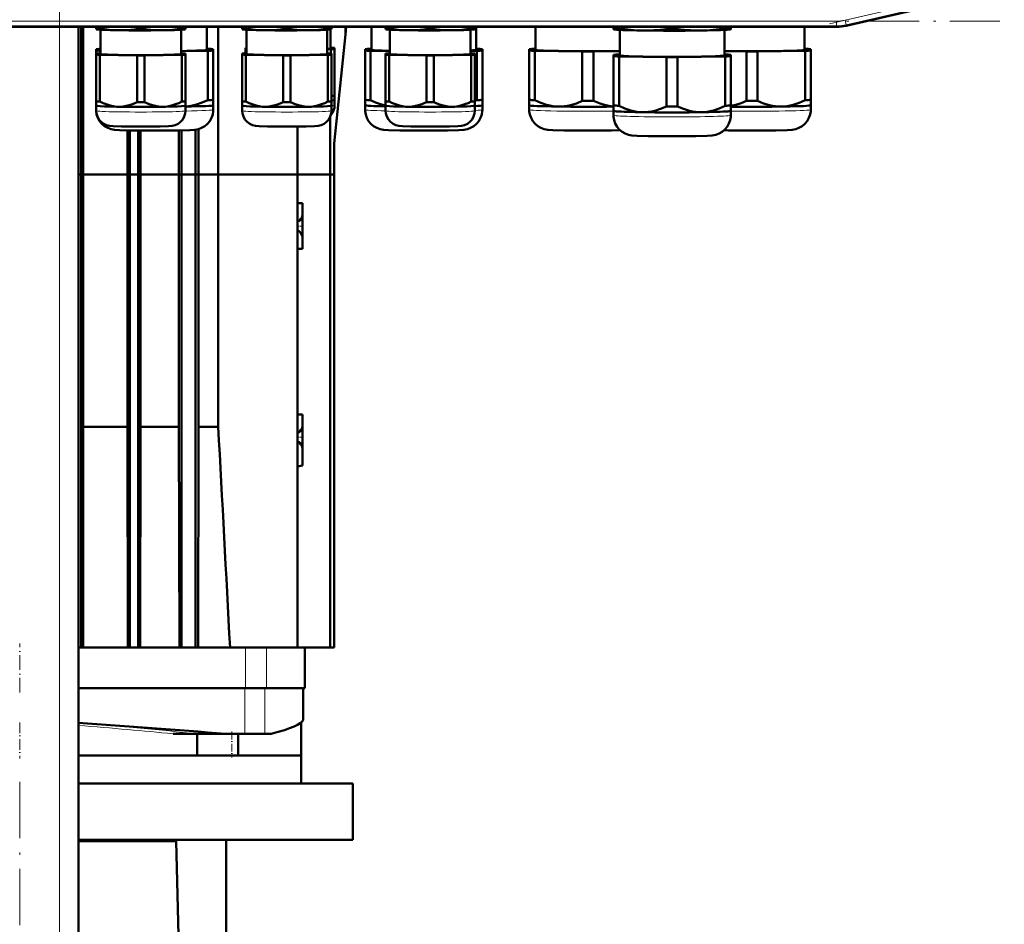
# Model space of a CAD drawing. Extents: x -1351 to 1763, y -1300 to 612.
# Tile 14 of 84: x -1068 to -858, y 116 to 309. Entities that reach past the tile are written whole.
import ezdxf

# ---------------------------------------------------------------- set-up
doc = ezdxf.new("R2010")
doc.units = 0
doc.linetypes.add('DASHDOT', pattern=[18.5, 12, -3, 0.5, -3])

msp = doc.modelspace()

# ---------------------------------------------------------------- linework, layer by layer
at = {"color": 7, "linetype": 'DASHDOT', "lineweight": 18}
for p, q in [((-1059.13, -326), (-1059.13, 364.9)), ((-895.01, 307.95), (-857.74, 316.55)), ((-1276.37, 308.51), (-858.69, 308.51)), ((-1067.63, 146.42), (-1067.63, -1.66))]:
    msp.add_line(p, q, dxfattribs=at)
at = {"color": 7, "lineweight": 18}
for p, q in [((-891.69, 308.72), (-861.06, 315.79)), ((-891.46, 307.74), (-860.84, 314.81)), ((-891.46, 307.74), (-891.69, 308.72)), ((-1241.56, 308.51), (-893.5, 308.51)), ((-1241.56, 307.51), (-893.5, 307.51)), ((-1059.13, -268.42), (-1059.13, 307.33)), ((-893.5, 307.51), (-893.5, 308.51)), ((-893.5, 307.51), (-893.5, 307.33)), ((-891.46, 307.74), (-891.42, 307.56)), ((-1019.5, 166.38), (-1019.5, 175.08)), ((-1015.02, 166.38), (-1015.02, 175.08)), ((-1019.64, 166.38), (-1019.64, 156.68)), ((-1015.36, 166.38), (-1015.36, 156.68)), ((-1034.97, 156.68), (-1034.95, 156.68)), ((-1017.32, 156.68), (-1017.3, 156.68))]:
    msp.add_line(p, q, dxfattribs=at)
at = {"color": 7, "lineweight": 50}
for p, q in [((-891.42, 307.56), (-865.85, 313.47)), ((-893.5, 307.33), (-1241.56, 307.33)), ((-1055.13, -268.42), (-1055.13, 307.33)), ((-1054.56, 275.88), (-1054.56, 307.33)), ((-1054.07, 275.88), (-1054.07, 307.33)), ((-1051.3, 306.98), (-1051.3, 307.33)), ((-1051.3, 306.98), (-1051.3, 306.8)), ((-1051.26, 306.79), (-1051.3, 306.8)), ((-1050.53, 306.94), (-1050.53, 307.33)), ((-1050.4, 301.52), (-1050.4, 306.71)), ((-1042.58, 306.82), (-1042.58, 307.33)), ((-1041.03, 306.82), (-1041.03, 307.33)), ((-1033.2, 306.71), (-1033.2, 301.52)), ((-1033.08, 306.94), (-1033.08, 307.33)), ((-1032.35, 306.79), (-1032.3, 306.8)), ((-1032.3, 306.98), (-1032.3, 307.33)), ((-1032.3, 306.8), (-1032.3, 306.98)), ((-1027.71, 302.42), (-1027.71, 307.33)), ((-1025.32, 275.88), (-1025.32, 307.33)), ((-1020.18, 306.98), (-1020.18, 307.33)), ((-1020.18, 306.98), (-1020.18, 306.8)), ((-1020.14, 306.79), (-1020.18, 306.8)), ((-1019.41, 306.94), (-1019.41, 307.33)), ((-1019.28, 301.52), (-1019.28, 306.71)), ((-1011.46, 306.82), (-1011.46, 307.33)), ((-1009.91, 306.82), (-1009.91, 307.33)), ((-1002.08, 306.71), (-1002.08, 301.52)), ((-1001.96, 306.94), (-1001.96, 307.33)), ((-1001.41, 306.76), (-1001.41, 302.72)), ((-1001.23, 306.79), (-1001.18, 306.8)), ((-1001.18, 306.98), (-1001.18, 307.33)), ((-1001.18, 306.8), (-1001.18, 306.98)), ((-998.2, 305.7), (-998.02, 307.33)), ((-998.19, 305.8), (-998.19, 307.33)), ((-992.66, 307.33), (-992.66, 302.42)), ((-989.63, 306.98), (-989.63, 307.33)), ((-989.63, 306.98), (-989.63, 306.8)), ((-989.58, 306.79), (-989.63, 306.8)), ((-988.85, 306.94), (-988.85, 307.33)), ((-988.73, 301.52), (-988.73, 306.71)), ((-980.9, 306.82), (-980.9, 307.33)), ((-979.35, 306.82), (-979.35, 307.33)), ((-971.53, 306.71), (-971.53, 301.52)), ((-971.4, 306.94), (-971.4, 307.33)), ((-970.67, 306.79), (-970.63, 306.8)), ((-970.63, 306.98), (-970.63, 307.33)), ((-970.63, 306.8), (-970.63, 306.98)), ((-970.36, 302.42), (-970.36, 307.33)), ((-957.66, 307.33), (-957.66, 302.42)), ((-941.06, 307.01), (-941.06, 307.33)), ((-941.06, 307.01), (-941.06, 306.8)), ((-941, 306.78), (-941.06, 306.8)), ((-939.88, 306.96), (-939.88, 307.33)), ((-939.71, 306.67), (-939.71, 301.22)), ((-929.75, 306.8), (-929.75, 307.33)), ((-927.38, 306.8), (-927.38, 307.33)), ((-917.41, 301.22), (-917.41, 306.67)), ((-917.25, 306.96), (-917.25, 307.33)), ((-916.12, 306.78), (-916.06, 306.8)), ((-916.06, 307.01), (-916.06, 307.33)), ((-916.06, 306.8), (-916.06, 307.01)), ((-900.36, 302.42), (-900.36, 307.33)), ((-1000.63, 282.43), (-998.2, 305.7)), ((-1051.36, 302.57), (-1051.36, 302.26)), ((-1051.36, 302.26), (-1051.36, 291.76)), ((-1027.55, 302.62), (-1027.71, 302.63)), ((-1026.36, 302.26), (-1026.36, 302.57)), ((-1026.36, 302.26), (-1026.36, 291.76)), ((-1019.51, 302.84), (-1019.51, 302.6)), ((-1019.51, 302.6), (-1019.51, 301.67)), ((-1002.08, 302.55), (-1001.29, 302.56)), ((-1001.29, 302.87), (-1001.41, 302.87)), ((-1001.29, 302.56), (-1001.29, 301.64)), ((-1000.51, 302.6), (-1000.51, 302.84)), ((-1000.51, 302.6), (-1000.51, 292.64)), ((-994.01, 302.57), (-994.01, 302.26)), ((-994.01, 302.26), (-994.01, 291.76)), ((-992.66, 302.63), (-992.83, 302.62)), ((-970.2, 302.62), (-970.36, 302.63)), ((-969.01, 302.26), (-969.01, 302.57)), ((-969.01, 302.26), (-969.01, 291.76)), ((-959.01, 302.57), (-959.01, 302.26)), ((-959.01, 302.26), (-959.01, 291.76)), ((-957.66, 302.63), (-957.83, 302.62)), ((-900.2, 302.62), (-900.36, 302.63)), ((-899.01, 302.26), (-899.01, 302.57)), ((-899.01, 302.26), (-899.01, 291.76)), ((-1051.3, 301.64), (-1051.3, 301.4)), ((-1051.3, 301.4), (-1051.3, 291.44)), ((-1050.4, 301.67), (-1050.53, 301.67)), ((-1050.53, 301.36), (-1042.58, 301.24)), ((-1050.53, 301.36), (-1050.53, 291.4)), ((-1042.58, 301.24), (-1042.58, 291.28)), ((-1041.03, 301.24), (-1033.08, 301.36)), ((-1041.03, 301.24), (-1041.03, 291.28)), ((-1033.2, 302.12), (-1027.55, 302.21)), ((-1033.08, 301.67), (-1033.2, 301.67)), ((-1033.08, 301.36), (-1033.08, 291.4)), ((-1032.3, 301.4), (-1032.3, 301.64)), ((-1032.3, 301.4), (-1032.3, 291.44)), ((-1027.55, 302.21), (-1027.55, 291.71)), ((-1020.18, 301.64), (-1020.18, 301.4)), ((-1020.18, 301.4), (-1020.18, 291.44)), ((-1019.28, 301.67), (-1019.41, 301.67)), ((-1019.41, 301.36), (-1011.46, 301.24)), ((-1019.41, 301.36), (-1019.41, 291.4)), ((-1011.46, 301.24), (-1011.46, 291.28)), ((-1009.91, 301.24), (-1001.96, 301.36)), ((-1009.91, 301.24), (-1009.91, 291.28)), ((-1001.96, 301.67), (-1002.08, 301.67)), ((-1001.96, 301.36), (-1001.96, 291.4)), ((-1001.18, 301.4), (-1001.18, 301.64)), ((-1001.18, 301.4), (-1001.18, 291.44)), ((-992.83, 302.21), (-988.73, 302.15)), ((-992.83, 302.21), (-992.83, 291.71)), ((-989.63, 301.64), (-989.63, 301.4)), ((-989.63, 301.4), (-989.63, 291.44)), ((-988.73, 301.67), (-988.85, 301.67)), ((-988.85, 301.36), (-980.9, 301.24)), ((-988.85, 301.36), (-988.85, 291.4)), ((-980.9, 301.24), (-980.9, 291.28)), ((-979.35, 301.24), (-971.4, 301.36)), ((-979.35, 301.24), (-979.35, 291.28)), ((-971.53, 302.19), (-970.2, 302.21)), ((-971.4, 301.67), (-971.53, 301.67)), ((-971.4, 301.36), (-971.4, 291.4)), ((-970.63, 301.4), (-970.63, 301.64)), ((-970.63, 301.4), (-970.63, 291.44)), ((-970.2, 302.21), (-970.2, 291.71)), ((-957.83, 302.21), (-947.7, 302.06)), ((-957.83, 302.21), (-957.83, 291.71)), ((-947.7, 302.06), (-947.7, 291.55)), ((-945.33, 302.06), (-939.71, 302.14)), ((-945.33, 302.06), (-945.33, 291.55)), ((-941.06, 301.37), (-941.06, 301.06)), ((-941.06, 301.06), (-941.06, 290.56)), ((-939.71, 301.43), (-939.88, 301.42)), ((-939.88, 301.01), (-929.75, 300.86)), ((-939.88, 301.01), (-939.88, 290.51)), ((-929.75, 300.86), (-929.75, 290.35)), ((-927.38, 300.86), (-917.25, 301.01)), ((-927.38, 300.86), (-927.38, 290.35)), ((-917.41, 302.13), (-912.7, 302.06)), ((-917.25, 301.42), (-917.41, 301.43)), ((-917.25, 301.01), (-917.25, 290.51)), ((-916.06, 301.06), (-916.06, 301.37)), ((-916.06, 301.06), (-916.06, 290.56)), ((-912.7, 302.06), (-912.7, 291.55)), ((-910.33, 302.06), (-900.2, 302.21)), ((-910.33, 302.06), (-910.33, 291.55)), ((-900.2, 302.21), (-900.2, 291.71)), ((-1051.36, 291.76), (-1051.36, 290.61)), ((-1026.36, 290.61), (-1026.36, 291.76)), ((-1000.51, 291.71), (-1000.51, 292.64)), ((-994.01, 291.76), (-994.01, 290.61)), ((-969.01, 290.61), (-969.01, 291.76)), ((-959.01, 291.76), (-959.01, 290.61)), ((-899.01, 290.61), (-899.01, 291.76)), ((-1051.36, 290.61), (-1051.36, 289.66)), ((-1051.35, 290.6), (-1051.36, 290.61)), ((-1051.3, 291.44), (-1051.3, 290.51)), ((-1051.3, 289.42), (-1051.3, 290.51)), ((-1051.3, 290.5), (-1051.3, 290.51)), ((-1032.31, 290.5), (-1032.3, 290.51)), ((-1032.3, 290.51), (-1032.3, 291.44)), ((-1032.3, 290.51), (-1032.3, 289.42)), ((-1026.36, 289.66), (-1026.36, 290.61)), ((-1026.36, 290.6), (-1026.36, 290.61)), ((-1020.18, 291.44), (-1020.18, 290.51)), ((-1020.18, 289.42), (-1020.18, 290.51)), ((-1020.18, 290.5), (-1020.18, 290.51)), ((-1001.19, 290.5), (-1001.18, 290.51)), ((-1001.18, 290.51), (-1001.18, 291.44)), ((-1001.18, 290.51), (-1001.18, 289.42)), ((-1000.52, 291.7), (-1000.51, 291.71)), ((-1000.51, 291.71), (-1000.51, 290.62)), ((-994.01, 290.61), (-994.01, 289.66)), ((-994.01, 290.6), (-994.01, 290.61)), ((-989.63, 291.44), (-989.63, 290.51)), ((-989.63, 289.42), (-989.63, 290.51)), ((-989.62, 290.5), (-989.63, 290.51)), ((-970.63, 290.51), (-970.63, 291.44)), ((-970.63, 290.51), (-970.63, 289.42)), ((-970.63, 290.5), (-970.63, 290.51)), ((-969.02, 290.6), (-969.01, 290.61)), ((-969.01, 289.66), (-969.01, 290.61)), ((-959.01, 290.61), (-959.01, 289.66)), ((-959.01, 290.6), (-959.01, 290.61)), ((-941.06, 290.56), (-941.06, 289.41)), ((-916.06, 289.41), (-916.06, 290.56)), ((-899.02, 290.6), (-899.01, 290.61)), ((-899.01, 289.66), (-899.01, 290.61)), ((-1001.47, 275.88), (-1001.47, 288.1)), ((-941.06, 289.41), (-941.06, 288.46)), ((-941.06, 289.4), (-941.06, 289.41)), ((-916.07, 289.4), (-916.06, 289.41)), ((-916.06, 288.46), (-916.06, 289.41)), ((-1029.53, 275.88), (-1029.53, 285.55)), ((-1008.38, 286.07), (-1008.38, 275.88)), ((-1044.68, 275.88), (-1044.68, 285.27)), ((-1044.19, 275.88), (-1044.19, 285.26)), ((-1042.39, 275.88), (-1042.39, 285.23)), ((-1041.86, 275.88), (-1041.86, 285.22)), ((-1033.68, 275.88), (-1033.68, 285.25)), ((-1033.13, 285.26), (-1033.13, 275.88)), ((-1030.13, 285.43), (-1030.13, 275.88)), ((-1000.63, 282.32), (-1000.63, 275.88)), ((-1055.13, 275.88), (-1054.56, 275.88)), ((-1055.13, 275.88), (-1054.56, 275.88)), ((-1054.56, 275.88), (-1054.07, 275.88)), ((-1054.56, 175.08), (-1054.56, 275.88)), ((-1054.56, 275.88), (-1054.07, 275.88)), ((-1044.68, 275.88), (-1054.07, 275.88)), ((-1054.07, 222.12), (-1054.07, 275.88)), ((-1044.68, 275.88), (-1054.07, 275.88)), ((-1044.68, 275.88), (-1044.19, 275.88)), ((-1044.68, 222.12), (-1044.68, 275.88)), ((-1044.68, 275.88), (-1044.19, 275.88)), ((-1044.19, 275.88), (-1042.39, 275.88)), ((-1044.19, 175.08), (-1044.19, 275.88)), ((-1044.19, 275.88), (-1042.39, 275.88)), ((-1042.39, 275.88), (-1041.86, 275.88)), ((-1042.39, 175.08), (-1042.39, 275.88)), ((-1042.39, 275.88), (-1041.86, 275.88)), ((-1033.68, 275.88), (-1041.86, 275.88)), ((-1041.86, 222.12), (-1041.86, 275.88)), ((-1033.68, 275.88), (-1041.86, 275.88)), ((-1033.68, 275.88), (-1033.13, 275.88)), ((-1033.68, 222.12), (-1033.68, 275.88)), ((-1033.68, 275.88), (-1033.13, 275.88)), ((-1030.13, 275.88), (-1033.13, 275.88)), ((-1033.13, 275.88), (-1033.13, 175.08)), ((-1030.13, 275.88), (-1033.13, 275.88)), ((-1030.13, 275.88), (-1029.53, 275.88)), ((-1030.13, 275.88), (-1030.13, 175.08)), ((-1030.13, 275.88), (-1029.53, 275.88)), ((-1025.32, 275.88), (-1029.53, 275.88)), ((-1029.53, 222.12), (-1029.53, 275.88)), ((-1025.32, 275.88), (-1029.53, 275.88)), ((-1025.32, 275.88), (-1008.38, 275.88)), ((-1025.32, 222.12), (-1025.32, 275.88)), ((-1025.32, 275.88), (-1008.38, 275.88)), ((-1008.38, 275.88), (-1001.47, 275.88)), ((-1008.38, 275.88), (-1008.38, 175.08)), ((-1008.38, 275.88), (-1001.47, 275.88)), ((-1001.47, 275.88), (-1000.63, 275.88)), ((-1001.47, 175.08), (-1001.47, 275.88)), ((-1001.47, 275.88), (-1000.63, 275.88)), ((-1000.63, 275.88), (-1000.63, 175.08)), ((-1007.38, 269.73), (-1008.38, 269.75)), ((-1007.38, 269.73), (-1007.38, 267.18)), ((-1007.38, 267.18), (-1007.38, 264.88)), ((-1007.38, 264.88), (-1007.38, 262.33)), ((-1007.38, 262.58), (-1007.38, 260.03)), ((-1007.38, 260.03), (-1008.38, 260)), ((-1008.38, 224.75), (-1007.38, 224.73)), ((-1007.38, 224.73), (-1007.38, 222.18)), ((-1054.14, 175.08), (-1054.07, 222.12)), ((-1054.07, 222.12), (-1044.68, 222.12)), ((-1044.61, 175.08), (-1044.68, 222.12)), ((-1041.93, 175.08), (-1041.86, 222.12)), ((-1041.86, 222.12), (-1033.68, 222.12)), ((-1033.6, 175.08), (-1033.68, 222.12)), ((-1029.61, 175.08), (-1029.53, 222.12)), ((-1029.53, 222.12), (-1025.32, 222.12)), ((-1007.38, 222.18), (-1007.38, 219.88)), ((-1007.38, 219.88), (-1007.38, 217.33)), ((-1007.38, 217.58), (-1007.38, 213.88)), ((-1008.38, 213.61), (-1007.38, 213.88)), ((-1055.13, 175.08), (-1054.56, 175.08)), ((-1054.56, 175.08), (-1054.24, 175.08)), ((-1044.44, 175.08), (-1054.24, 175.08)), ((-1044.19, 175.08), (-1044.44, 175.08)), ((-1042.39, 175.08), (-1044.19, 175.08)), ((-1042.39, 175.08), (-1042.13, 175.08)), ((-1033.3, 175.08), (-1042.13, 175.08)), ((-1033.13, 175.08), (-1033.3, 175.08)), ((-1033.13, 175.08), (-1030.13, 175.08)), ((-1030.13, 175.08), (-1030, 175.08)), ((-1019.5, 175.08), (-1030, 175.08)), ((-1015.02, 175.08), (-1019.5, 175.08)), ((-1011.8, 175.08), (-1015.02, 175.08)), ((-1011.8, 175.08), (-1008.38, 175.08)), ((-1009.07, 175.08), (-1011.16, 175.08)), ((-1007.44, 175.08), (-1008.38, 175.08)), ((-1001.47, 175.08), (-1008.38, 175.08)), ((-1006.82, 166.38), (-1006.82, 175.08)), ((-1000.63, 175.08), (-1001.47, 175.08)), ((-1019.5, 166.38), (-1055.13, 166.38)), ((-1039.34, 166.38), (-1055.13, 166.38)), ((-1015.02, 166.38), (-1019.5, 166.38)), ((-1006.82, 166.38), (-1015.02, 166.38)), ((-1007.18, 166.38), (-1007.18, 159.72)), ((-1007.2, 159.67), (-1007.22, 159.62)), ((-1007.22, 159.62), (-1007.2, 159.67)), ((-1007.63, 159.08), (-1007.63, 152.08)), ((-1031.81, 156.68), (-1034.95, 156.68)), ((-1030.54, 156.68), (-1031.81, 156.68)), ((-1030.16, 156.68), (-1030.54, 156.68)), ((-1029.98, 156.68), (-1030.16, 156.68)), ((-1023.7, 156.68), (-1029.98, 156.68)), ((-1029.77, 156.68), (-1029.77, 152.08)), ((-1023.7, 156.68), (-1019.64, 156.68)), ((-1021.09, 156.68), (-1021.09, 152.08)), ((-1019.64, 156.68), (-1015.36, 156.68)), ((-1015.36, 156.68), (-1014, 156.68)), ((-1055.13, 152.08), (-1007.64, 152.08)), ((-1029.77, 152.08), (-1055.13, 152.08)), ((-1022.38, 152.08), (-1029.87, 152.08)), ((-1007.63, 152.08), (-1021.09, 152.08)), ((-1007.64, 146.08), (-1007.64, 152.08)), ((-1055.13, 146.08), (-996.64, 146.08)), ((-996.64, 134.08), (-996.64, 146.08)), ((-1055.13, 134.08), (-1034.3, 134.08)), ((-1055.13, 133.78), (-1034.3, 133.78)), ((-1034.3, 134.08), (-996.64, 134.08)), ((-1034.3, 133.78), (-1034.3, 134.08)), ((-1031.84, 33.68), (-1034.3, 133.78)), ((-1023.63, 81.83), (-1023.63, 134.08))]:
    msp.add_line(p, q, dxfattribs=at)
at = {"color": 7, "linetype": 'DASHDOT', "lineweight": 18, "ltscale": 0.118219}
msp.add_line((-1008.38, 270.15), (-1008.38, 265.42), dxfattribs=at)
at = {"color": 7, "linetype": 'DASHDOT', "lineweight": 18, "ltscale": 0.030028}
for p, q in [((-1008.48, 264.88), (-1007.28, 264.88)), ((-1008.48, 219.88), (-1007.28, 219.88))]:
    msp.add_line(p, q, dxfattribs=at)
at = {"color": 7, "linetype": 'DASHDOT', "lineweight": 18, "ltscale": 0.118217}
msp.add_line((-1008.38, 264.34), (-1008.38, 259.61), dxfattribs=at)
at = {"color": 7, "linetype": 'DASHDOT', "lineweight": 18, "ltscale": 0.118218}
msp.add_line((-1008.38, 225.15), (-1008.38, 220.42), dxfattribs=at)
at = {"color": 7, "linetype": 'DASHDOT', "lineweight": 18, "ltscale": 0.159986}
msp.add_line((-1008.38, 219.47), (-1008.38, 213.08), dxfattribs=at)
at = {"color": 7, "linetype": 'DASHDOT', "lineweight": 18, "ltscale": 0.261}
msp.add_line((-1067.63, 165.51), (-1067.63, 175.95), dxfattribs=at)
at = {"color": 7, "linetype": 'DASHDOT', "lineweight": 18, "ltscale": 0.19137}
msp.add_line((-1067.63, 159.09), (-1067.63, 151.44), dxfattribs=at)
at = {"color": 7, "linetype": 'DASHDOT', "lineweight": 18, "ltscale": 0.138015}
msp.add_line((-1022.38, 157.14), (-1022.38, 151.62), dxfattribs=at)
at = {"color": 7, "lineweight": 50}
for points in [[(-1046.55, 306.6), (-1048.53, 306.7), (-1050.53, 306.94)], [(-1042.58, 306.82), (-1044.58, 306.64), (-1046.55, 306.6)], [(-1037.05, 306.6), (-1039.03, 306.64), (-1041.03, 306.82)], [(-1033.08, 306.94), (-1035.08, 306.7), (-1037.05, 306.6)], [(-1015.43, 306.6), (-1017.41, 306.7), (-1019.41, 306.94)], [(-1011.46, 306.82), (-1013.46, 306.64), (-1015.43, 306.6)], [(-1005.93, 306.6), (-1007.91, 306.64), (-1009.91, 306.82)], [(-1001.96, 306.94), (-1003.96, 306.7), (-1005.93, 306.6)], [(-984.88, 306.6), (-986.85, 306.7), (-988.85, 306.94)], [(-980.9, 306.82), (-982.91, 306.64), (-984.88, 306.6)], [(-975.38, 306.6), (-977.35, 306.64), (-979.35, 306.82)], [(-971.4, 306.94), (-973.41, 306.7), (-975.38, 306.6)], [(-934.81, 306.53), (-936.07, 306.57), (-937.33, 306.66), (-938.59, 306.79), (-939.88, 306.96)], [(-929.75, 306.8), (-931.11, 306.67), (-932.45, 306.58), (-933.63, 306.53), (-934.81, 306.53)], [(-922.31, 306.53), (-923.49, 306.53), (-924.67, 306.58), (-926.01, 306.67), (-927.38, 306.8)], [(-917.25, 306.96), (-918.53, 306.79), (-919.8, 306.66), (-921.05, 306.57), (-922.31, 306.53)], [(-1038.86, 285.21), (-1043.93, 285.25), (-1046.33, 285.32), (-1047.41, 285.4), (-1048.17, 285.54), (-1048.86, 285.79), (-1049.53, 286.17), (-1050.11, 286.66), (-1050.6, 287.24), (-1050.97, 287.9), (-1051.23, 288.61), (-1051.35, 289.36), (-1051.36, 289.66)], [(-1046.55, 290.29), (-1047.45, 290.36), (-1048.33, 290.54), (-1049.21, 290.82), (-1049.87, 291.09), (-1050.53, 291.4)], [(-1042.58, 291.28), (-1043.57, 290.85), (-1044.56, 290.54), (-1045.55, 290.35), (-1046.55, 290.29)], [(-1037.05, 290.29), (-1038.06, 290.35), (-1039.05, 290.54), (-1040.04, 290.85), (-1041.03, 291.28)], [(-1038.86, 285.21), (-1033.78, 285.25), (-1031.39, 285.32), (-1030.31, 285.4), (-1029.55, 285.54), (-1028.85, 285.79), (-1028.19, 286.17), (-1027.6, 286.66), (-1027.12, 287.24), (-1026.74, 287.9), (-1026.49, 288.61), (-1026.37, 289.36), (-1026.36, 289.66)], [(-1033.08, 291.4), (-1033.74, 291.09), (-1034.4, 290.82), (-1035.28, 290.54), (-1036.16, 290.36), (-1037.05, 290.29)], [(-1027.55, 291.71), (-1028.73, 291.17), (-1029.91, 290.75), (-1031.1, 290.47), (-1032.3, 290.34)], [(-1015.43, 290.29), (-1016.33, 290.36), (-1017.21, 290.54), (-1018.09, 290.82), (-1018.75, 291.09), (-1019.41, 291.4)], [(-1011.46, 291.28), (-1012.45, 290.85), (-1013.44, 290.54), (-1014.43, 290.35), (-1015.43, 290.29)], [(-1005.93, 290.29), (-1006.94, 290.35), (-1007.93, 290.54), (-1008.92, 290.85), (-1009.91, 291.28)], [(-1001.96, 291.4), (-1002.62, 291.09), (-1003.28, 290.82), (-1004.16, 290.54), (-1005.04, 290.36), (-1005.93, 290.29)], [(-981.51, 285.21), (-986.59, 285.25), (-988.99, 285.32), (-990.06, 285.4), (-990.82, 285.54), (-991.52, 285.79), (-992.18, 286.17), (-992.77, 286.66), (-993.25, 287.24), (-993.63, 287.9), (-993.88, 288.61), (-994, 289.36), (-994.01, 289.66)], [(-989.63, 290.54), (-990.7, 290.82), (-991.76, 291.21), (-992.83, 291.71)], [(-984.88, 290.29), (-985.77, 290.36), (-986.65, 290.54), (-987.53, 290.82), (-988.19, 291.09), (-988.85, 291.4)], [(-980.9, 291.28), (-981.89, 290.85), (-982.88, 290.54), (-983.87, 290.35), (-984.88, 290.29)], [(-981.51, 285.21), (-976.44, 285.25), (-974.04, 285.32), (-972.97, 285.4), (-972.2, 285.54), (-971.51, 285.79), (-970.84, 286.17), (-970.26, 286.66), (-969.77, 287.24), (-969.4, 287.9), (-969.15, 288.61), (-969.02, 289.36), (-969.01, 289.66)], [(-975.38, 290.29), (-976.38, 290.35), (-977.37, 290.54), (-978.36, 290.85), (-979.35, 291.28)], [(-971.4, 291.4), (-972.06, 291.09), (-972.72, 290.82), (-973.6, 290.54), (-974.48, 290.36), (-975.38, 290.29)], [(-946.51, 285.21), (-951.59, 285.25), (-953.99, 285.32), (-955.06, 285.4), (-955.82, 285.54), (-956.52, 285.79), (-957.18, 286.17), (-957.77, 286.66), (-958.25, 287.24), (-958.63, 287.9), (-958.88, 288.61), (-959, 289.36), (-959.01, 289.66)], [(-952.76, 290.33), (-953.39, 290.36), (-954.01, 290.43), (-954.66, 290.55), (-955.31, 290.71), (-956.57, 291.14), (-957.83, 291.71)], [(-947.7, 291.55), (-948.96, 291.02), (-950.22, 290.63), (-950.87, 290.49), (-951.52, 290.39), (-952.14, 290.34), (-952.76, 290.33)], [(-941.06, 290.35), (-942.02, 290.47), (-942.97, 290.67), (-943.91, 290.96), (-944.62, 291.24), (-945.33, 291.55)], [(-934.81, 289.13), (-935.43, 289.16), (-936.05, 289.23), (-936.71, 289.35), (-937.36, 289.51), (-938.62, 289.94), (-939.88, 290.51)], [(-929.75, 290.35), (-931.01, 289.82), (-932.27, 289.43), (-932.91, 289.29), (-933.57, 289.19), (-934.19, 289.14), (-934.81, 289.13)], [(-922.31, 289.13), (-922.94, 289.14), (-923.56, 289.19), (-924.21, 289.29), (-924.86, 289.43), (-926.12, 289.82), (-927.38, 290.35)], [(-917.25, 290.51), (-918.51, 289.94), (-919.77, 289.51), (-920.42, 289.35), (-921.07, 289.23), (-921.69, 289.16), (-922.31, 289.13)], [(-912.7, 291.55), (-913.82, 291.07), (-914.94, 290.71), (-916.06, 290.46)], [(-911.51, 285.21), (-906.44, 285.25), (-904.04, 285.32), (-902.97, 285.4), (-902.2, 285.54), (-901.51, 285.79), (-900.84, 286.17), (-900.26, 286.66), (-899.77, 287.24), (-899.4, 287.9), (-899.15, 288.61), (-899.02, 289.36), (-899.01, 289.66)], [(-905.26, 290.33), (-905.89, 290.34), (-906.51, 290.39), (-907.16, 290.49), (-907.81, 290.63), (-909.07, 291.02), (-910.33, 291.55)], [(-900.2, 291.71), (-901.46, 291.14), (-902.72, 290.71), (-903.37, 290.55), (-904.02, 290.43), (-904.64, 290.36), (-905.26, 290.33)], [(-1041.8, 286.06), (-1045.93, 286.09), (-1047.72, 286.16), (-1048.5, 286.23), (-1049.1, 286.37), (-1049.73, 286.66), (-1050.28, 287.07), (-1050.73, 287.59), (-1051.06, 288.19), (-1051.25, 288.85), (-1051.3, 289.42)], [(-1041.8, 286.06), (-1037.68, 286.09), (-1035.89, 286.16), (-1035.11, 286.23), (-1034.5, 286.37), (-1033.88, 286.66), (-1033.33, 287.07), (-1032.88, 287.59), (-1032.55, 288.19), (-1032.36, 288.85), (-1032.3, 289.42)], [(-1010.68, 286.06), (-1014.81, 286.1), (-1016.6, 286.16), (-1017.38, 286.23), (-1017.98, 286.37), (-1018.61, 286.66), (-1019.16, 287.07), (-1019.61, 287.59), (-1019.94, 288.19), (-1020.13, 288.85), (-1020.18, 289.42)], [(-1010.68, 286.06), (-1006.55, 286.1), (-1004.76, 286.16), (-1003.99, 286.23), (-1003.38, 286.37), (-1002.76, 286.66), (-1002.21, 287.07), (-1001.76, 287.59), (-1001.43, 288.19), (-1001.23, 288.85), (-1001.18, 289.42)], [(-980.13, 286.06), (-984.26, 286.09), (-986.05, 286.16), (-986.82, 286.23), (-987.43, 286.37), (-988.05, 286.66), (-988.6, 287.07), (-989.05, 287.59), (-989.38, 288.19), (-989.58, 288.85), (-989.63, 289.42)], [(-980.13, 286.06), (-976, 286.09), (-974.21, 286.16), (-973.43, 286.23), (-972.83, 286.37), (-972.2, 286.66), (-971.65, 287.07), (-971.2, 287.59), (-970.87, 288.19), (-970.68, 288.85), (-970.63, 289.42)], [(-928.56, 284.01), (-933.64, 284.05), (-936.04, 284.12), (-937.11, 284.2), (-937.87, 284.34), (-938.57, 284.59), (-939.23, 284.97), (-939.82, 285.46), (-940.3, 286.04), (-940.68, 286.7), (-940.93, 287.41), (-941.05, 288.16), (-941.06, 288.46)], [(-928.56, 284.01), (-923.49, 284.05), (-921.09, 284.12), (-920.01, 284.2), (-919.25, 284.34), (-918.56, 284.59), (-917.89, 284.97), (-917.31, 285.46), (-916.82, 286.04), (-916.45, 286.7), (-916.19, 287.41), (-916.07, 288.16), (-916.06, 288.46)], [(-946.51, 285.21), (-941.51, 285.25), (-939.65, 285.3)], [(-911.51, 285.21), (-916.51, 285.25), (-917.51, 285.27)], [(-1007.68, 266.42), (-1007.52, 266.7), (-1007.41, 266.97), (-1007.38, 267.18)], [(-1008.38, 265.81), (-1008.18, 265.87), (-1008.07, 265.95)], [(-1008.07, 265.95), (-1007.92, 266.09), (-1007.68, 266.42)], [(-1008.07, 263.8), (-1008.25, 263.91), (-1008.38, 263.94)], [(-1007.68, 263.34), (-1007.92, 263.66), (-1008.07, 263.8)], [(-1007.38, 262.58), (-1007.43, 262.82), (-1007.5, 263.01), (-1007.68, 263.34)], [(-1008.38, 220.81), (-1008.18, 220.87), (-1008.07, 220.95)], [(-1008.07, 220.95), (-1007.92, 221.09), (-1007.68, 221.42)], [(-1007.68, 221.42), (-1007.52, 221.7), (-1007.41, 221.97), (-1007.38, 222.18)], [(-1008.07, 218.8), (-1008.25, 218.91), (-1008.38, 218.94)], [(-1007.68, 218.34), (-1007.92, 218.66), (-1008.07, 218.8)], [(-1007.38, 217.58), (-1007.43, 217.82), (-1007.5, 218.01), (-1007.68, 218.34)]]:
    msp.add_lwpolyline(points, dxfattribs=at)
at = {"color": 7, "lineweight": 18}
for radius, end in [(8.06, 282.9994), (9.06, 282.9992)]:
    msp.add_arc((-893.5, 316.58), radius, 270.0004, end, dxfattribs=at)
at = {"color": 7, "lineweight": 50}
for centre, radius, start, end in [((-893.5, 316.58), 9.25, 270.0004, 282.9992), ((-893.5, 316.58), 9.25, 270.0004, 282.9993), ((-999.19, 305.8), 1, 354.0355, 360), ((-1003.72, 290.62), 3.21, 318.4645, 359.9956), ((-977.85, 306.87), 16.98, 295.1665, 296.77), ((-32534.82, -1487.6), 31555.86, 3.020319, 3.10586), ((-999.2, 156.98), 8.44, 161.0396, 161.375), ((-1203.75, -2057.1), 2221.09, 85.35018, 86.16322)]:
    msp.add_arc(centre, radius, start, end, dxfattribs=at)
for centre, major_axis, ratio, start_param, end_param in [((-1041.8, 307.1), (-10.55, 0), 0.026177, 0.449938, 0.597259), ((-1041.8, 306.81), (9.5, 0), 0.026177, 3.239479, 4.18879), ((-1041.8, 306.81), (9.5, 0), 0.026177, 4.18879, 6.185299), ((-1041.8, 307.1), (-10.55, 0), 0.026177, 1.497136, 1.644457), ((-1041.8, 307.1), (-10.55, 0), 0.026177, 2.544333, 2.691654), ((-1010.68, 307.1), (-10.55, 0), 0.026177, 0.449938, 0.597259), ((-1010.68, 306.81), (9.5, 0), 0.026177, 3.239479, 4.18879), ((-1010.68, 306.81), (9.5, 0), 0.026177, 4.18879, 6.185299), ((-1010.68, 307.1), (-10.55, 0), 0.026177, 1.497136, 1.644457), ((-1010.68, 307.1), (-10.55, 0), 0.026177, 2.544333, 2.691654), ((-980.13, 307.1), (-10.55, 0), 0.026177, 0.449938, 0.597259), ((-980.13, 306.81), (9.5, 0), 0.026177, 3.239479, 4.18879), ((-980.13, 306.81), (9.5, 0), 0.026177, 4.18879, 6.185299), ((-980.13, 307.1), (-10.55, 0), 0.026177, 1.497136, 1.644457), ((-980.13, 307.1), (-10.55, 0), 0.026177, 2.544333, 2.691654), ((-928.56, 307.16), (-13.8, 0), 0.026177, 0.437539, 0.609658), ((-928.56, 306.82), (12.5, 0), 0.026177, 3.239482, 4.18879), ((-928.56, 306.82), (12.5, 0), 0.026177, 4.18879, 6.185296), ((-928.56, 307.16), (-13.8, 0), 0.026177, 1.484737, 1.656856), ((-928.56, 307.16), (-13.8, 0), 0.026177, 2.531934, 2.704054), ((-1038.86, 302.42), (13.8, 0), 0.026177, 2.561928, 2.704054), ((-1038.86, 302.42), (13.8, 0), 0.026177, 3.579132, 3.721257), ((-1038.86, 302.42), (11.15, 0), 0.026177, 5.244215, 6.283185), ((-1038.86, 302.42), (13.8, 0), 0.026177, 0.437539, 0.609658), ((-1038.86, 302.42), (13.8, 0), 0.026177, 5.673527, 5.845646), ((-1010.01, 302.72), (10.55, 0), 0.026177, 2.64382, 2.691654), ((-1010.01, 302.72), (10.55, 0), 0.026177, 3.591531, 3.639365), ((-1010.01, 302.72), (8.6, 0), 0.026177, 5.885916, 6.283185), ((-1010.01, 302.72), (10.55, 0), 0.026177, 0.449938, 0.597259), ((-1010.01, 302.72), (10.55, 0), 0.026177, 5.685926, 5.833247), ((-981.51, 302.42), (13.8, 0), 0.026177, 2.531934, 2.704054), ((-981.51, 302.42), (13.8, 0), 0.026177, 3.579132, 3.751251), ((-981.51, 302.42), (11.15, 0), 0.026177, 3.141593, 4.008814), ((-981.51, 302.42), (11.15, 0), 0.026177, 5.822266, 6.283185), ((-981.51, 302.42), (13.8, 0), 0.026177, 0.437539, 0.609658), ((-981.51, 302.42), (13.8, 0), 0.026177, 5.673527, 5.845646), ((-946.51, 302.42), (13.8, 0), 0.026177, 2.531934, 2.704054), ((-946.51, 302.42), (13.8, 0), 0.026177, 3.579132, 3.751251), ((-946.51, 302.42), (11.15, 0), 0.026177, 3.141593, 5.368516), ((-911.51, 302.42), (11.15, 0), 0.026177, 4.155015, 6.283185), ((-911.51, 302.42), (13.8, 0), 0.026177, 0.437539, 0.609658), ((-911.51, 302.42), (13.8, 0), 0.026177, 5.673527, 5.845646), ((-1041.8, 301.52), (10.55, 0), 0.026177, 2.544333, 2.691654), ((-1041.8, 301.52), (10.55, 0), 0.026177, 3.591531, 3.738852), ((-1041.8, 301.52), (8.6, 0), 0.026177, 3.141593, 6.283185), ((-1041.8, 301.52), (10.55, 0), 0.026177, 4.638729, 4.786049), ((-1041.8, 301.52), (10.55, 0), 0.026177, 0.449938, 0.597259), ((-1041.8, 301.52), (10.55, 0), 0.026177, 5.685926, 5.833247), ((-1010.68, 301.52), (10.55, 0), 0.026177, 2.544333, 2.691654), ((-1010.68, 301.52), (10.55, 0), 0.026177, 3.591531, 3.738852), ((-1010.68, 301.52), (8.6, 0), 0.026177, 3.141593, 6.283185), ((-1010.68, 301.52), (10.55, 0), 0.026177, 4.638729, 4.786049), ((-1010.68, 301.52), (10.55, 0), 0.026177, 0.449938, 0.597259), ((-1010.68, 301.52), (10.55, 0), 0.026177, 5.685926, 5.833247), ((-980.13, 301.52), (10.55, 0), 0.026177, 2.544333, 2.691654), ((-980.13, 301.52), (10.55, 0), 0.026177, 3.591531, 3.738852), ((-980.13, 301.52), (8.6, 0), 0.026177, 3.141593, 6.283185), ((-980.13, 301.52), (10.55, 0), 0.026177, 4.638729, 4.786049), ((-980.13, 301.52), (10.55, 0), 0.026177, 0.449938, 0.597259), ((-980.13, 301.52), (10.55, 0), 0.026177, 5.685926, 5.833247), ((-946.51, 302.42), (13.8, 0), 0.026177, 4.626329, 4.798449), ((-928.56, 301.22), (13.8, 0), 0.026177, 2.531934, 2.704054), ((-928.56, 301.22), (13.8, 0), 0.026177, 3.579132, 3.751251), ((-928.56, 301.22), (11.15, 0), 0.026177, 3.141593, 6.283185), ((-928.56, 301.22), (13.8, 0), 0.026177, 4.626329, 4.798449), ((-928.56, 301.22), (13.8, 0), 0.026177, 0.437539, 0.609658), ((-928.56, 301.22), (13.8, 0), 0.026177, 5.673527, 5.845646), ((-911.51, 302.42), (13.8, 0), 0.026177, 4.626329, 4.798449), ((-1038.86, 291.91), (-13.8, 0), 0.026177, 0.437539, 0.446729), ((-1038.86, 291.91), (-13.8, 0), 0.026177, 2.531934, 2.704054), ((-1010.01, 292.76), (-10.55, 0), 0.026177, 2.562554, 2.691654), ((-981.51, 291.91), (-13.8, 0), 0.026177, 0.437539, 0.609658), ((-981.51, 291.91), (-13.8, 0), 0.026177, 2.531934, 2.704054), ((-946.51, 291.91), (-13.8, 0), 0.026177, 0.437539, 0.609658), ((-911.51, 291.91), (-13.8, 0), 0.026177, 2.531934, 2.704054), ((-1038.86, 290.61), (12.5, 0), 0.026177, 3.167782, 3.234803), ((-1041.8, 291.56), (-10.55, 0), 0.026177, 0.449938, 0.597259), ((-1041.8, 290.51), (9.5, 0), 0.026177, 3.167782, 6.256996), ((-1041.8, 291.56), (-10.55, 0), 0.026177, 1.497136, 1.644457), ((-1041.8, 291.56), (-10.55, 0), 0.026177, 2.544333, 2.691654), ((-1038.86, 290.61), (12.5, 0), 0.026177, 5.26433, 6.256996), ((-1010.68, 291.56), (-10.55, 0), 0.026177, 0.449938, 0.597259), ((-1010.68, 290.51), (9.5, 0), 0.026177, 3.167782, 6.256996), ((-1010.68, 291.56), (-10.55, 0), 0.026177, 1.497136, 1.644457), ((-1010.68, 291.56), (-10.55, 0), 0.026177, 2.544333, 2.691654), ((-1010.01, 291.71), (9.5, 0), 0.026177, 5.905314, 6.256996), ((-981.51, 290.61), (12.5, 0), 0.026177, 3.167782, 4.006016), ((-980.13, 291.56), (-10.55, 0), 0.026177, 0.449938, 0.597259), ((-980.13, 290.51), (9.5, 0), 0.026177, 3.167782, 6.256996), ((-980.13, 291.56), (-10.55, 0), 0.026177, 1.497136, 1.644457), ((-980.13, 291.56), (-10.55, 0), 0.026177, 2.544333, 2.691654), ((-981.51, 290.61), (12.5, 0), 0.026177, 5.769462, 6.256996), ((-946.51, 290.61), (12.5, 0), 0.026177, 3.167782, 5.163725), ((-946.51, 291.91), (-13.8, 0), 0.026177, 1.484737, 1.656856), ((-928.56, 290.71), (-13.8, 0), 0.026177, 0.437539, 0.609658), ((-928.56, 290.71), (-13.8, 0), 0.026177, 1.484737, 1.656856), ((-928.56, 290.71), (-13.8, 0), 0.026177, 2.531934, 2.704054), ((-911.51, 290.61), (12.5, 0), 0.026177, 4.34001, 6.256996), ((-911.51, 291.91), (-13.8, 0), 0.026177, 1.484737, 1.656856), ((-928.56, 289.41), (12.5, 0), 0.026177, 3.167782, 6.256996), ((-999.63, 282.32), (0, -1), 0.999391, 4.608312, 4.712302), ((-1152.34, 150.84), (145.15, 9.01), 0.061587, 5.971656, 6.258115), ((-1151.94, 150.86), (144.75, 8.99), 0.06167, 6.200718, 6.258083)]:
    msp.add_ellipse(centre, major_axis=major_axis, ratio=ratio, start_param=start_param, end_param=end_param, dxfattribs=at)
at = {"color": 7, "lineweight": 18}
for centre, major_axis, ratio, start_param, end_param in [((-1038.86, 289.66), (12.5, 0), 0.026177, 3.141593, 3.234813), ((-1038.86, 289.66), (12.5, 0), 0.026177, 5.264309, 6.283185), ((-1010.01, 290.62), (9.5, 0), 0.026177, 5.905319, 6.283185), ((-981.51, 289.66), (12.5, 0), 0.026177, 3.141593, 4.006019), ((-981.51, 289.66), (12.5, 0), 0.026177, 5.769447, 6.283185), ((-946.51, 289.66), (12.5, 0), 0.026177, 3.141593, 5.163724), ((-911.51, 289.66), (12.5, 0), 0.026177, 4.34001, 6.283185), ((-1041.8, 289.42), (9.5, 0), 0.026177, 3.141593, 5.235988), ((-1041.8, 289.42), (9.5, 0), 0.026177, 5.235988, 6.283185), ((-1010.68, 289.42), (9.5, 0), 0.026177, 3.141593, 5.235988), ((-1010.68, 289.42), (9.5, 0), 0.026177, 5.235988, 6.283185), ((-980.13, 289.42), (9.5, 0), 0.026177, 3.141593, 5.235988), ((-980.13, 289.42), (9.5, 0), 0.026177, 5.235988, 6.283185), ((-928.56, 288.46), (12.5, 0), 0.026177, 3.141593, 6.283185), ((-1067.53, 156.08), (60.39, -3.75), 0.061552, 0.903627, 1.367816), ((-1067.64, 155.57), (60.01, -3.76), 0.062142, 0.998989, 1.364758)]:
    msp.add_ellipse(centre, major_axis=major_axis, ratio=ratio, start_param=start_param, end_param=end_param, dxfattribs=at)

doc.saveas('drawing.dxf')
